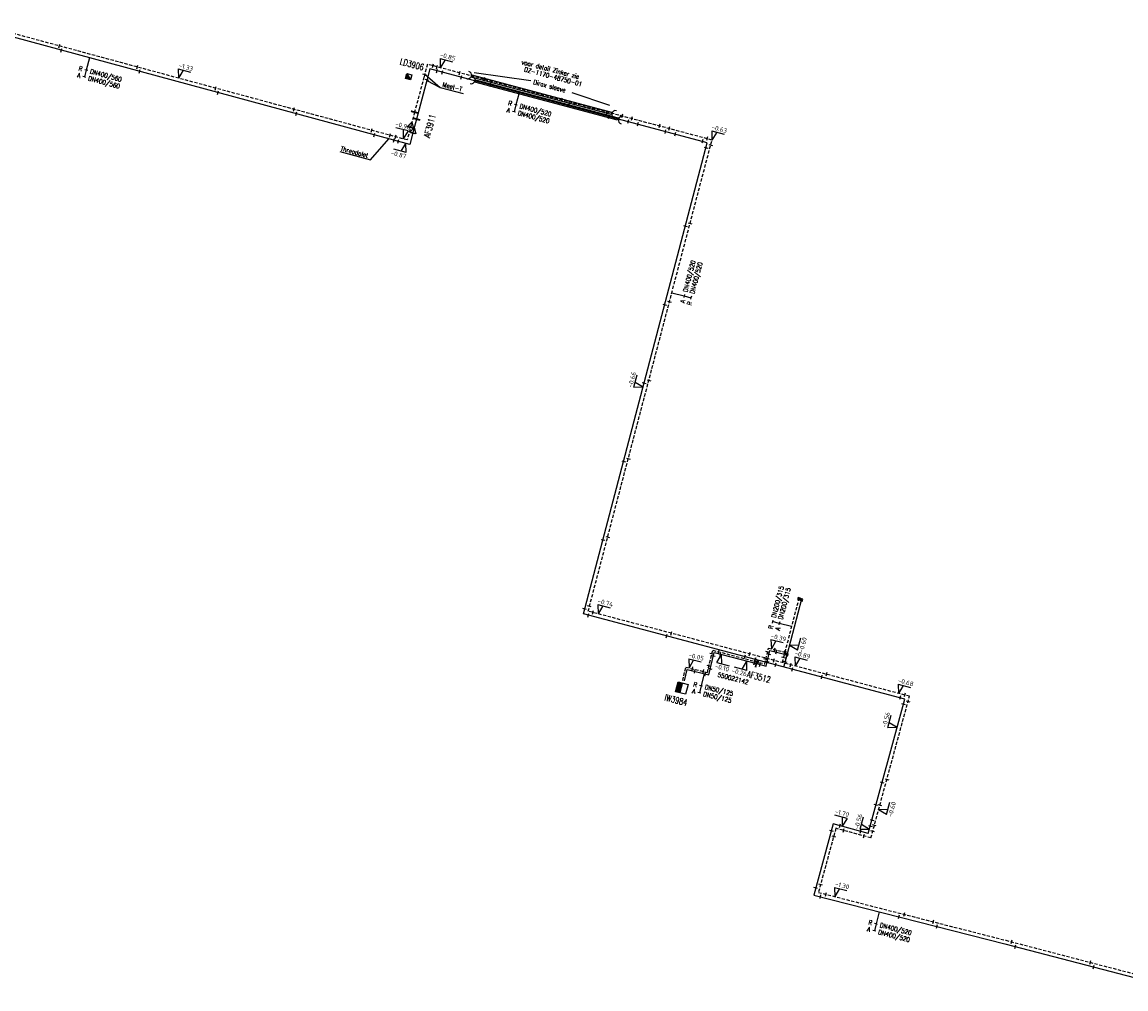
# Model space of a CAD drawing. Header units: millimetres. Extents: x 0 to 118318689, y 0 to 490460760.
# Tile 104 of 117: x 117224344 to 117442220, y 487399768 to 487590518. Entities that reach past the tile are written whole.
import ezdxf
from ezdxf.enums import TextEntityAlignment as Align

# ---------------------------------------------------------------- set-up
doc = ezdxf.new("R2010")
doc.units = ezdxf.units.MM
doc.header["$LTSCALE"] = 200
doc.linetypes.add('HIDDEN2', pattern=[4.7625, 3.175, -1.5875])
doc.layers.get('0').update_dxf_attribs({"color": 8})
for name, color, linetype in [('WT-C-AFSLUITER', 7, 'Continuous'), ('WT-C-kastLD', 7, 'Continuous'), ('WT-C-kastWM', 7, 'Continuous'), ('WT-C-mof', 7, 'Continuous'), ('WT-C-tstuk', 7, 'Continuous'), ('WT-C-VERLOOP', 7, 'Continuous'), ('WT-C-zbocht', 7, 'Continuous'), ('WT-I-diam', 7, 'Continuous'), ('WT-I-info', 7, 'Continuous'), ('WT-I-NAP', 7, 'Continuous'), ('WT-L-aanvoer', 6, 'Continuous'), ('WT-L-MANTELBUIS', 6, 'Continuous'), ('WT-L-retour', 6, 'HIDDEN2')]:
    doc.layers.add(name, color=color, linetype=linetype)
doc.styles.add('DIN17', font='ROMANS.SHX', dxfattribs={"width": 0.9})
doc.styles.add('ISOCP', font='ISOCP.SHX')

# ---------------------------------------------------------------- blocks, each defined once
blk = doc.blocks.new('LR-smof')
at = {"color": 0, "linetype": 'ByBlock', "lineweight": -2}
blk.add_lwpolyline([(1, 0.5), (0, 0.5), (0, -0.5), (1, -0.5)], dxfattribs=at)
blk = doc.blocks.new('LR-zbocht')
at = {"color": 0, "linetype": 'ByBlock', "lineweight": -2}
blk.add_arc((1.5, 0), 1.5, 90, 270, dxfattribs=at)
blk = doc.blocks.new('LR-mof')
at = {"color": 0, "linetype": 'ByBlock', "lineweight": -2}
blk.add_line((0, -0.75), (0, 0.75), dxfattribs=at)
blk = doc.blocks.new('LR-DIAB2')
at = {"color": 0, "linetype": 'Continuous', "lineweight": -3}
blk.add_line((0, 5), (0, 7.8), dxfattribs=at)
at = {"color": 0, "lineweight": -3}
blk.add_line((0, 0), (0, 5), dxfattribs=at)
for points in [[(0.61, 7.8), (0, 7.8), (-0.61, 7.8)], [(0.61, 5), (0, 5), (-0.61, 5)]]:
    blk.add_lwpolyline(points, dxfattribs=at)
at = {"color": 1, "lineweight": -3, "style": 'DIN17', "width": 0.9}
for tag, p in [('*1', (-1.61, 7.8)), ('*2', (-1.61, 5.02))]:
    blk.add_attdef(tag, text='', height=1.8, dxfattribs=at).set_placement(p, align=Align.MIDDLE_RIGHT)
for tag, p in [('*11', (1.61, 7.8)), ('*12', (1.61, 5))]:
    blk.add_attdef(tag, text='', height=1.8, dxfattribs=at).set_placement(p, align=Align.MIDDLE_LEFT)
blk = doc.blocks.new('LR-VERL')
at = {"color": 0, "linetype": 'ByBlock', "lineweight": -2}
blk.add_lwpolyline([(1.08, 0), (-1.08, -1.25), (-1.08, 1.25)], close=True, dxfattribs=at)
blk = doc.blocks.new('nap2')
at = {"color": 0, "linetype": 'Continuous'}
for p, q in [((1, 3.5), (-4, 3.5)), ((-1, 3.5), (0, 0)), ((1, 3.5), (0, 0))]:
    blk.add_line(p, q, dxfattribs=at)
at = {"color": 0, "linetype": 'Continuous', "style": 'ISOCP'}
for tag, p in [('*1', (-1.5, 5)), ('*2', (-4, 1.5))]:
    blk.add_attdef(tag, text='', height=1.8, dxfattribs=at).set_placement(p, align=Align.MIDDLE)
blk = doc.blocks.new('nap1')
at = {"color": 0, "linetype": 'Continuous'}
for p, q in [((-1, 3.5), (0, 0)), ((-1, 3.5), (4, 3.5)), ((1, 3.5), (0, 0))]:
    blk.add_line(p, q, dxfattribs=at)
at = {"color": 0, "linetype": 'Continuous', "style": 'ISOCP'}
for tag, p in [('*1', (1.7, 5)), ('*2', (4, 1.5))]:
    blk.add_attdef(tag, text='', height=1.8, dxfattribs=at).set_placement(p, align=Align.MIDDLE)
blk = doc.blocks.new('LR-AFS')
at = {"color": 0, "lineweight": -3, "const_width": 0.7}
blk.add_lwpolyline([(0, -1.5), (0, 1.5)], dxfattribs=at)
at = {"color": 7, "linetype": 'ByBlock', "lineweight": -2, "style": 'DIN17', "width": 0.9}
blk.add_attdef('*1', text='', height=2.5, dxfattribs=at).set_placement((0, 5), align=Align.MIDDLE)
at = {"color": 0, "linetype": 'ByBlock', "lineweight": -2, "style": 'DIN17', "width": 0.3, "flags": 1}
for tag, p in [('*2', (2.5, 1.5)), ('OCODE', (-7.5, -2.5)), ('ST', (-7.5, -5)), ('VCODE', (-2.5, -5)), ('NCODE', (-2.5, -2.5)), ('NIVO', (2.5, -5)), ('BC', (2.5, -2.5)), ('IMM', (7.5, -5)), ('RK', (7.5, -2.5)), ('FABR', (-7.5, -7.5)), ('TYPE', (-2.5, -7.5)), ('OPBOUW', (2.5, -7.5)), ('BEDIEN', (7.5, -7.5)), ('VERTR', (-7.5, -10)), ('DEKM', (-7.5, -12.5)), ('PDATUM', (-2.5, -12.5)), ('OPBLEN', (-2.5, -10)), ('HULPST', (2.5, -10)), ('OPM', (2.5, -12.5)), ('VERLSP', (7.5, -10)), ('BORD', (7.5, -12.5)), ('BORDL', (-7.5, -15)), ('BORDX', (-2.5, -15)), ('BORDY', (2.5, -15)), ('BORDZ', (7.5, -15))]:
    blk.add_attdef(tag, text='', height=1.8, dxfattribs=at).set_placement(p, align=Align.MIDDLE)
blk = doc.blocks.new('LR-kastWM')
at = {"color": 0, "linetype": 'ByBlock', "lineweight": -3}
blk.add_lwpolyline([(-2, 2), (2, 2), (2, -2), (-2, -2)], close=True, dxfattribs=at)
at = {"color": 0}
blk.add_solid([(-2, -2), (0, -2), (-2, 2), (0, 2)], dxfattribs=at)
at = {"color": 7, "linetype": 'ByBlock', "lineweight": -3, "style": 'DIN17', "width": 0.7}
for tag, p in [('*1', (0, 5)), ('*2', (0, -5))]:
    blk.add_attdef(tag, text='', height=2.5, dxfattribs=at).set_placement(p, align=Align.MIDDLE)
at = {"color": 0, "linetype": 'ByBlock', "lineweight": -2, "style": 'DIN17', "width": 0.3, "flags": 1}
for tag, p in [('OCODE', (4.5, 1.25)), ('NCODE', (9.5, 1.25)), ('BC', (14.5, 1.25)), ('RK', (19.5, 1.25)), ('ST', (4.5, -1.25)), ('VCODE', (9.5, -1.25)), ('NIVO', (14.5, -1.25)), ('IMM', (19.5, -1.25))]:
    blk.add_attdef(tag, text='', height=1.8, dxfattribs=at).set_placement(p, align=Align.MIDDLE)
blk = doc.blocks.new('LR-tso')
blk.add_lwpolyline([(-0.375, -0.375), (0.375, -0.375), (0.375, 0.375), (-0.375, 0.375)], close=True)
blk = doc.blocks.new('LR-hyp')
at = {"color": 7, "linetype": 'ByBlock', "lineweight": -3, "style": 'DIN17', "width": 0.9}
blk.add_attdef('*1', text='', height=1.8, dxfattribs=at).set_placement((0, 0), align=Align.MIDDLE)
at = {"color": 7, "linetype": 'ByBlock', "lineweight": -2, "style": 'DIN17', "width": 0.9, "flags": 1}
blk.add_attdef('*2', text='', height=1.8, dxfattribs=at).set_placement((0, -5), align=Align.MIDDLE)
blk = doc.blocks.new('LR-DIAO2')
at = {"color": 0, "lineweight": -3}
blk.add_line((0, 0), (0, -5), dxfattribs=at)
at = {"color": 0, "linetype": 'Continuous', "lineweight": -3}
blk.add_line((0, -5), (0, -7.8), dxfattribs=at)
at = {"color": 0, "lineweight": -3}
for points in [[(0.61, -5), (0, -5), (-0.61, -5)], [(0.61, -7.8), (0, -7.8), (-0.61, -7.8)]]:
    blk.add_lwpolyline(points, dxfattribs=at)
at = {"color": 1, "lineweight": -3, "style": 'DIN17', "width": 0.9}
for tag, p in [('*1', (-1.61, -5)), ('*2', (-1.61, -7.78))]:
    blk.add_attdef(tag, text='', height=1.8, dxfattribs=at).set_placement(p, align=Align.MIDDLE_RIGHT)
for tag, p in [('*11', (1.61, -5)), ('*12', (1.61, -7.8))]:
    blk.add_attdef(tag, text='', height=1.8, dxfattribs=at).set_placement(p, align=Align.MIDDLE_LEFT)
blk = doc.blocks.new('LR-kastLD')
at = {"color": 0, "linetype": 'ByBlock', "lineweight": -3}
blk.add_line((-1, 1), (1, -1), dxfattribs=at)
blk.add_lwpolyline([(-1, -1), (-1, 1), (1, 1), (1, -1)], close=True, dxfattribs=at)
blk.add_solid([(-1, 1), (-1, -1), (1, -1)], dxfattribs=at)
at = {"color": 7, "linetype": 'ByBlock', "lineweight": -3, "style": 'DIN17', "width": 0.7}
for tag, p in [('*1', (0, 5)), ('*2', (0, -5))]:
    blk.add_attdef(tag, text='', height=2.5, dxfattribs=at).set_placement(p, align=Align.MIDDLE)
at = {"color": 0, "linetype": 'ByBlock', "lineweight": -2, "style": 'DIN17', "width": 0.3, "flags": 1}
for tag, p in [('OCODE', (4.5, 1.25)), ('NCODE', (9.5, 1.25)), ('BC', (14.5, 1.25)), ('RK', (19.5, 1.25)), ('ST', (4.5, -1.25)), ('VCODE', (9.5, -1.25)), ('NIVO', (14.5, -1.25)), ('IMM', (19.5, -1.25))]:
    blk.add_attdef(tag, text='', height=1.8, dxfattribs=at).set_placement(p, align=Align.MIDDLE)

msp = doc.modelspace()

# ---------------------------------------------------------------- linework, layer by layer
at = {"layer": 'WT-I-info', "lineweight": -3}
for p, q in [((117303809, 487580217, -840), (117306895, 487577598)), ((117304236, 487579013), (117306895, 487577598)), ((117324770, 487578917), (117313606, 487580527)), ((117306895, 487577598), (117311403, 487576398)), ((117332846, 487576616), (117340276, 487574127))]:
    msp.add_line(p, q, dxfattribs=at)
at = {"layer": 'WT-I-info'}
for p, q in [((117293101, 487563348), (117296707, 487567508)), ((117287074, 487564975), (117293101, 487563348))]:
    msp.add_line(p, q, dxfattribs=at)
at = {"layer": 'WT-L-aanvoer', "lineweight": -3}
for p, q in [((117300873, 487566383), (117214767, 487589635)), ((117304838, 487581274), (117304295, 487579234)), ((117359589, 487566706), (117304838, 487581274)), ((117304295, 487579234), (117302203, 487571378)), ((117302203, 487571378), (117301618, 487569181)), ((117301618, 487569181), (117300873, 487566383)), ((117335154, 487473755), (117359589, 487566706)), ((117375351, 487465711), (117378225, 487476748)), ((117398566, 487456956), (117335154, 487473755)), ((117374717, 487463275), (117375351, 487465711)), ((117391355, 487430461), (117398566, 487456956)), ((117384459, 487432338), (117380637, 487418293)), ((117391355, 487430461), (117384459, 487432338)), ((117380637, 487418293), (117418329, 487408659)), ((117418329, 487408659), (117452443, 487399768))]:
    msp.add_line(p, q, dxfattribs=at)
at = {"layer": 'WT-L-aanvoer'}
for p, q in [((117359880, 487461751), (117360949, 487466131)), ((117360946, 487466129), (117369281, 487463938)), ((117371200, 487463434), (117371967, 487466537)), ((117371967, 487466537), (117375351, 487465711)), ((117369281, 487463938), (117371200, 487463434)), ((117355102, 487460536), (117355650, 487462783)), ((117355650, 487462783), (117359880, 487461751))]:
    msp.add_line(p, q, dxfattribs=at)
at = {"layer": 'WT-L-MANTELBUIS'}
for points in [[(117340586, 487572290), (117313015, 487579626), (117313143, 487580109), (117340715, 487572773)], [(117313849, 487579135), (117342024, 487571638), (117341895, 487571155), (117313721, 487578652)]]:
    msp.add_lwpolyline(points, close=True, dxfattribs=at)
at = {"layer": 'WT-L-retour', "lineweight": -3}
for p, q in [((117300363, 487567267), (117214258, 487590518)), ((117304338, 487582194), (117303663, 487579662)), ((117360517, 487567245), (117304338, 487582194)), ((117303663, 487579662), (117301822, 487572748)), ((117301822, 487572748), (117301160, 487570261)), ((117301160, 487570261), (117300363, 487567267)), ((117336082, 487474295), (117360517, 487567245)), ((117374947, 487466201), (117377744, 487476944)), ((117399500, 487457495), (117336082, 487474295)), ((117374410, 487464140), (117374947, 487466201)), ((117391900, 487429567), (117399500, 487457495)), ((117384965, 487431454), (117381523, 487418809)), ((117391900, 487429567), (117384965, 487431454)), ((117381523, 487418809), (117418509, 487409356)), ((117418509, 487409356), (117451941, 487400643))]:
    msp.add_line(p, q, dxfattribs=at)
at = {"layer": 'WT-L-retour'}
for p, q in [((117359601, 487462210), (117360671, 487466592)), ((117360674, 487466594), (117368962, 487464415)), ((117370923, 487463899), (117371689, 487466996)), ((117371689, 487466996), (117374947, 487466201)), ((117368962, 487464415), (117370923, 487463899)), ((117354732, 487460626), (117355371, 487463242)), ((117355371, 487463242), (117359601, 487462210))]:
    msp.add_line(p, q, dxfattribs=at)

# ---------------------------------------------------------------- block references
at = {"layer": 'WT-C-AFSLUITER', "linetype": 'Continuous'}
for p, xscale, yscale, zscale, rotation in [((117301822, 487572748), 499.9999999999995, 499.9999999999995, 499.9999999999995, 75.09020000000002), ((117368962, 487464415), 499.9999999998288, 499.9999999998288, 499.9999999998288, 345.2708398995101)]:
    msp.add_blockref('LR-AFS', p, dxfattribs=dict(at, xscale=xscale, yscale=yscale, zscale=zscale, rotation=rotation))
ref = msp.add_blockref('LR-AFS', (117302203, 487571378), dxfattribs=dict(at, xscale=499.9999999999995, yscale=499.9999999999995, zscale=499.9999999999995, rotation=75.09020000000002))
ref.add_attrib('*1', 'AF3911', dxfattribs={"layer": '0', "color": 7, "linetype": 'ByBlock', "lineweight": -2, "height": 1250, "rotation": 75.0902, "style": 'DIN17', "width": 0.65}).set_placement((117304803, 487570016), align=Align.MIDDLE)
ref = msp.add_blockref('LR-AFS', (117369281, 487463938), dxfattribs=dict(at, xscale=499.9999999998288, yscale=499.9999999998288, zscale=499.9999999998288, rotation=345.2708398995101))
ref.add_attrib('*1', 'AF3512', dxfattribs={"layer": '0', "color": 7, "linetype": 'ByBlock', "lineweight": -2, "height": 1250, "rotation": 345.27084, "style": 'DIN17', "width": 0.65}).set_placement((117369778, 487461327), align=Align.MIDDLE)
at = {"layer": 'WT-C-kastLD', "linetype": 'Continuous'}
ref = msp.add_blockref('LR-kastLD', (117300654, 487579762), dxfattribs=dict(at, xscale=500.0000000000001, yscale=500.0000000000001, zscale=500.0000000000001, rotation=345.0998001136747))
ref.add_attrib('*1', 'LD3906', dxfattribs={"layer": '0', "color": 7, "linetype": 'ByBlock', "lineweight": -3, "height": 1250, "rotation": 345.0998, "style": 'DIN17', "width": 0.65}).set_placement((117301297, 487582178), align=Align.MIDDLE)
at = {"layer": 'WT-C-kastWM', "linetype": 'Continuous'}
ref = msp.add_blockref('LR-kastWM', (117354568, 487459118), dxfattribs=dict(at, xscale=499.9999999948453, yscale=499.9999999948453, zscale=499.9999999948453, rotation=345.1628627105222))
ref.add_attrib('*1', 'IW3984', dxfattribs={"layer": '0', "color": 7, "linetype": 'ByBlock', "lineweight": -3, "height": 1250, "rotation": 345.16286, "style": 'DIN17', "width": 0.65}).set_placement((117353429, 487456748), align=Align.MIDDLE)
at = {"layer": 'WT-C-mof', "linetype": 'Continuous', "lineweight": -3}
for name, p, xscale, yscale, zscale, rotation in [('LR-mof', (117231675, 487585815), 500.0000000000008, 500.0000000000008, 500.0000000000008, 344.8884), ('LR-mof', (117232123, 487584948), 500.0000000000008, 500.0000000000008, 500.0000000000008, 344.8884), ('LR-mof', (117247122, 487581644), 500.0000000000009, 500.0000000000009, 500.0000000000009, 344.8884), ('LR-mof', (117247570, 487580777), 500.0000000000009, 500.0000000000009, 500.0000000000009, 344.8884), ('LR-mof', (117310730, 487580493), 500, 500, 500, 345.0998), ('LR-mof', (117311025, 487579628), 500, 500, 500, 345.0998), ('LR-mof', (117262569, 487577473), 500.0000000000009, 500.0000000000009, 500.0000000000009, 344.8884), ('LR-mof', (117263017, 487576606), 500.0000000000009, 500.0000000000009, 500.0000000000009, 344.8884), ('LR-mof', (117278015, 487573301), 500.0000000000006, 500.0000000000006, 500.0000000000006, 344.8884), ('LR-mof', (117278464, 487572435), 500.0000000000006, 500.0000000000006, 500.0000000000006, 344.8884), ('LR-mof', (117339880, 487572737), 500, 500, 500, 345.0998), ('LR-mof', (117340161, 487571875), 500, 500, 500, 345.0998), ('LR-mof', (117293375, 487569154), 500.0000000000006, 500.0000000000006, 500.0000000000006, 344.8884), ('LR-mof', (117293887, 487568270), 500.0000000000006, 500.0000000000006, 500.0000000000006, 344.8884), ('LR-mof', (117296939, 487568191), 500.0000000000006, 500.0000000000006, 500.0000000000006, 344.8884), ('LR-mof', (117298057, 487567889), 500.0000000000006, 500.0000000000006, 500.0000000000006, 344.8884), ('LR-mof', (117300999, 487569656), 499.9999999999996, 499.9999999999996, 499.9999999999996, 75.0902), ('LR-mof', (117301448, 487568544), 499.9999999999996, 499.9999999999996, 499.9999999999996, 75.0902), ('LR-mof', (117297774, 487567220), 500.0000000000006, 500.0000000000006, 500.0000000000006, 344.8884), ('LR-mof', (117298609, 487566995), 500.0000000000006, 500.0000000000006, 500.0000000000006, 344.8884), ('LR-smof', (117377744, 487476944), 500.0000000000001, 500.0000000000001, 500.0000000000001, 255.406), ('LR-smof', (117378225, 487476748), 500.0000000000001, 500.0000000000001, 500.0000000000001, 255.406), ('LR-mof', (117392875, 487436046), 500.0000000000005, 500.0000000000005, 500.0000000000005, 74.7759), ('LR-mof', (117393655, 487436016), 500.0000000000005, 500.0000000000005, 500.0000000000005, 74.7759), ('LR-mof', (117392072, 487433095), 500, 500, 500, 254.7758616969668), ('LR-mof', (117389886, 487430861), 500.0000000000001, 500.0000000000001, 500.0000000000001, 344.7759), ('LR-mof', (117391754, 487431927), 500, 500, 500, 254.7758616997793), ('LR-mof', (117392252, 487430861), 500.0000000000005, 500.0000000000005, 500.0000000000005, 74.7759), ('LR-mof', (117392575, 487432049), 500.0000000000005, 500.0000000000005, 500.0000000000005, 74.7759), ('LR-mof', (117390507, 487429946), 500.0000000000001, 500.0000000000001, 500.0000000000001, 344.7759), ('LR-mof', (117381938, 487420335), 500.0000000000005, 500.0000000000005, 500.0000000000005, 74.7759), ('LR-mof', (117381013, 487419675), 500.0000000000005, 500.0000000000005, 500.0000000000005, 74.7759), ('LR-mof', (117381939, 487417960), 500.0000000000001, 500.0000000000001, 500.0000000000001, 345.6622), ('LR-mof', (117382995, 487418433), 500.0000000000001, 500.0000000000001, 500.0000000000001, 345.6622), ('LR-mof', (117397436, 487413999), 500.0000000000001, 500.0000000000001, 500.0000000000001, 345.6622), ('LR-mof', (117398494, 487414472), 500.0000000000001, 500.0000000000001, 500.0000000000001, 345.6622), ('LR-mof', (117404189, 487413016), 500.0000000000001, 500.0000000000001, 500.0000000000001, 345.6622), ('LR-mof', (117404909, 487412089), 500.0000000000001, 500.0000000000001, 500.0000000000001, 345.6622), ('LR-mof', (117419689, 487409067, -872), 499.9999999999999, 499.9999999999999, 499.9999999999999, 345.3931), ('LR-mof', (117420390, 487408121), 499.9999999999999, 499.9999999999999, 499.9999999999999, 345.3931), ('LR-mof', (117435172, 487405013), 499.9999999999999, 499.9999999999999, 499.9999999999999, 345.3931), ('LR-mof', (117435858, 487404090), 499.9999999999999, 499.9999999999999, 499.9999999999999, 345.3931)]:
    msp.add_blockref(name, p, dxfattribs=dict(at, xscale=xscale, yscale=yscale, zscale=zscale, rotation=rotation))
at = {"layer": 'WT-C-mof', "linetype": 'Continuous'}
for p, xscale, yscale, zscale, rotation in [((117305460, 487581895), 500, 500, 500, 345.0998), ((117306248, 487580899), 500, 500, 500, 345.0998), ((117306256, 487581684), 500, 500, 500, 345.0998), ((117303796, 487580159), 499.9999999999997, 499.9999999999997, 499.9999999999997, 75.0902), ((117304260, 487579104), 499.9999999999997, 499.9999999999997, 499.9999999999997, 75.0902), ((117307295, 487580621), 500, 500, 500, 345.0998), ((117360485, 487465832), 500, 500, 500, 76.2872), ((117361866, 487466280), 499.9999999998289, 499.9999999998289, 499.9999999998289, 345.27083989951), ((117362195, 487465801), 499.9999999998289, 499.9999999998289, 499.9999999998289, 345.27083989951), ((117371501, 487466237), 500.0000000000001, 500.0000000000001, 500.0000000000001, 76.1162), ((117371778, 487465775), 500.0000000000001, 500.0000000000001, 500.0000000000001, 76.1162), ((117372870, 487466708), 500, 500, 500, 346.2872), ((117373200, 487466236), 500, 500, 500, 346.2872), ((117359908, 487463465), 500, 500, 500, 76.2872), ((117360775, 487465416), 500, 500, 500, 76.2872), ((117369690, 487464223), 499.9999999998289, 499.9999999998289, 499.9999999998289, 345.27083989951), ((117370003, 487463748), 499.9999999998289, 499.9999999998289, 499.9999999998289, 345.27083989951), ((117371142, 487464784), 500.0000000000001, 500.0000000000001, 500.0000000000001, 76.1162), ((117371419, 487464322), 500.0000000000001, 500.0000000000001, 500.0000000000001, 76.1162), ((117356675, 487462924), 500, 500, 500, 346.2872), ((117357129, 487462422), 500, 500, 500, 346.2872), ((117358838, 487462396), 500, 500, 500, 346.2872), ((117359191, 487461919), 500, 500, 500, 346.2872), ((117360161, 487462900), 500, 500, 500, 76.2872)]:
    msp.add_blockref('LR-mof', p, dxfattribs=dict(at, xscale=xscale, yscale=yscale, zscale=zscale, rotation=rotation))
at = {"layer": 'WT-C-mof', "lineweight": -3}
for p, xscale, yscale, zscale, rotation in [((117315508, 487579222), 500.000000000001, 500.000000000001, 500.000000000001, 165.0998001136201), ((117316678, 487578124), 499.9999999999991, 499.9999999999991, 499.9999999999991, 165.0998001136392), ((117330757, 487575164), 500.000000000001, 500.000000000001, 500.000000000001, 165.0998001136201), ((117332140, 487574010), 499.9999999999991, 499.9999999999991, 499.9999999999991, 165.0998001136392), ((117342755, 487571972), 499.9999999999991, 499.9999999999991, 499.9999999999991, 165.0998001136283), ((117343934, 487570871), 500.0000000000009, 500.0000000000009, 500.0000000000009, 165.0998001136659), ((117344688, 487571457), 499.9999999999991, 499.9999999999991, 499.9999999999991, 165.0998001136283), ((117345867, 487570357), 500.0000000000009, 500.0000000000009, 500.0000000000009, 165.0998001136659), ((117350099, 487570017), 499.9999999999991, 499.9999999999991, 499.9999999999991, 165.0998001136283), ((117351278, 487568917), 500.0000000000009, 500.0000000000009, 500.0000000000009, 165.0998001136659), ((117352032, 487569503), 499.9999999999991, 499.9999999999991, 499.9999999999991, 165.0998001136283), ((117353211, 487568403), 500.0000000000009, 500.0000000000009, 500.0000000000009, 165.0998001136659), ((117358623, 487566963), 500.0000000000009, 500.0000000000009, 500.0000000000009, 165.0998001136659), ((117359550, 487567503), 499.9999999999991, 499.9999999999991, 499.9999999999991, 165.0998001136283), ((117360263, 487566278), 500.0000000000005, 500.0000000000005, 500.0000000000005, 255.2711780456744), ((117359335, 487565739), 500, 500, 500, 255.2711780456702), ((117356195, 487550804), 499.9999999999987, 499.9999999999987, 499.9999999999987, 255.2711780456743), ((117355267, 487550265), 499.9999999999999, 499.9999999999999, 499.9999999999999, 255.2711780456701), ((117352127, 487535330), 499.9999999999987, 499.9999999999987, 499.9999999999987, 255.2711780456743), ((117351199, 487534790), 500.0000000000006, 500.0000000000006, 500.0000000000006, 255.2711780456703), ((117347131, 487519316), 499.9999999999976, 499.9999999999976, 499.9999999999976, 255.2711780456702), ((117348059, 487519856), 500.0000000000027, 500.0000000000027, 500.0000000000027, 255.2711780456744), ((117343063, 487503842), 499.9999999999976, 499.9999999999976, 499.9999999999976, 255.2711780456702), ((117343991, 487504381), 500.0000000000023, 500.0000000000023, 500.0000000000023, 255.2711780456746), ((117338995, 487488368), 499.9999999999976, 499.9999999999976, 499.9999999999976, 255.2711780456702), ((117339923, 487488907), 500.0000000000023, 500.0000000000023, 500.0000000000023, 255.2711780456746), ((117335408, 487474722), 499.9999999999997, 499.9999999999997, 499.9999999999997, 75.27117804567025), ((117336336, 487475263), 499.9999999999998, 499.9999999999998, 499.9999999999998, 75.27117804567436), ((117337049, 487474039), 500, 500, 500, 345.1620889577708), ((117336121, 487473499), 500.0000000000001, 500.0000000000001, 500.0000000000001, 345.1620889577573), ((117352515, 487469942), 500.0000000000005, 500.0000000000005, 500.0000000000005, 345.1620889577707), ((117351587, 487469402), 499.9999999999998, 499.9999999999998, 499.9999999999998, 345.1620889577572), ((117367981, 487465845), 499.9999999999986, 499.9999999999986, 499.9999999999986, 345.1620889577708), ((117367054, 487465304), 499.9999999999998, 499.9999999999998, 499.9999999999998, 345.1620889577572), ((117372767, 487464576), 500, 500, 500, 345.1620889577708), ((117373074, 487463710), 500.0000000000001, 500.0000000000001, 500.0000000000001, 345.1620889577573), ((117374662, 487465108), 500, 500, 500, 75.40596774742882), ((117374969, 487464243), 500, 500, 500, 75.40596774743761), ((117376053, 487463705), 500, 500, 500, 345.1620889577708), ((117376360, 487462840), 500.0000000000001, 500.0000000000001, 500.0000000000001, 345.1620889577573), ((117382133, 487461309), 499.9999999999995, 499.9999999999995, 499.9999999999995, 165.1620889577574), ((117383067, 487461848), 500.0000000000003, 500.0000000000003, 500.0000000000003, 165.1620889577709), ((117397599, 487457212), 499.9999999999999, 499.9999999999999, 499.9999999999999, 165.1620889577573), ((117398533, 487457751), 500.0000000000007, 500.0000000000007, 500.0000000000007, 165.1620889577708), ((117398303, 487455991), 499.9999999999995, 499.9999999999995, 499.9999999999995, 254.7758617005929), ((117399238, 487456530), 500, 500, 500, 254.7758617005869), ((117394102, 487440553), 499.9999999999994, 499.9999999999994, 499.9999999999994, 254.7758617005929), ((117395036, 487441091), 500.0000000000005, 500.0000000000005, 500.0000000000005, 254.7758617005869), ((117384085, 487430966), 500.0000000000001, 500.0000000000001, 500.0000000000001, 254.7758617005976), ((117385799, 487431973, -1603), 500, 500, 500, 344.7758617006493), ((117386504, 487431035), 500, 500, 500, 344.7758617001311), ((117384538, 487429886), 500.0000000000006, 500.0000000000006, 500.0000000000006, 254.7758617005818)]:
    msp.add_blockref('LR-mof', p, dxfattribs=dict(at, xscale=xscale, yscale=yscale, zscale=zscale, rotation=rotation))
at = {"layer": 'WT-C-tstuk', "linetype": 'Continuous', "xscale": 500.0000000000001, "yscale": 500.0000000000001, "zscale": 500.0000000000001, "rotation": 75.406}
for p in [(117374947, 487466201), (117375351, 487465711)]:
    msp.add_blockref('LR-tso', p, dxfattribs=at)
at = {"layer": 'WT-C-VERLOOP', "linetype": 'Continuous', "lineweight": -3, "xscale": 499.9999999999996, "yscale": 499.9999999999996, "zscale": 499.9999999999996, "rotation": 75.0902}
for p in [(117301160, 487570261), (117301618, 487569181)]:
    msp.add_blockref('LR-VERL', p, dxfattribs=at)
at = {"layer": 'WT-C-zbocht', "linetype": 'Continuous', "lineweight": -3}
for p, xscale, yscale, zscale, rotation in [((117313029, 487579881), 499.9999999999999, 499.9999999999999, 499.9999999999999, 165.0998), ((117313728, 487578909), 499.9999999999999, 499.9999999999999, 499.9999999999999, 165.0998), ((117340745, 487572506), 500, 500, 500, 345.0998), ((117342083, 487571364), 500, 500, 500, 345.0998)]:
    msp.add_blockref('LR-zbocht', p, dxfattribs=dict(at, xscale=xscale, yscale=yscale, zscale=zscale, rotation=rotation))
at = {"layer": 'WT-I-diam', "linetype": 'Continuous'}
for p, xscale, yscale, zscale, rotation, values in [((117237668, 487583451), 500, 500, 500, 344.8884092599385, {'*1': 'R', '*11': 'DN400/560', '*2': 'A', '*12': 'DN400/560'}), ((117322445, 487576589), 500, 500, 500, 345.0998001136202, {'*1': 'R', '*11': 'DN400/520', '*2': 'A', '*12': 'DN400/520'}), ((117352601, 487537134), 499.9999999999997, 499.9999999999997, 499.9999999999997, 75.27117804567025, {'*1': 'A', '*11': 'DN400/520', '*2': 'R', '*12': 'DN400/520'}), ((117358954, 487461977), 500, 500, 500, 346.2872336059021, {'*1': 'R', '*11': 'DN50/125', '*2': 'A', '*12': 'DN50/125'}), ((117393528, 487414998), 500.0000000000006, 500.0000000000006, 500.0000000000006, 345.662188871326, {'*1': 'R', '*11': 'DN400/520', '*2': 'A', '*12': 'DN400/520'})]:
    msp.add_blockref('LR-DIAO2', p, dxfattribs=dict(at, xscale=xscale, yscale=yscale, zscale=zscale, rotation=rotation)).add_auto_attribs(values)
at = {"layer": 'WT-I-diam', "linetype": 'Continuous', "lineweight": -3, "xscale": 500, "yscale": 500, "zscale": 500, "rotation": 75.40596774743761}
msp.add_blockref('LR-DIAB2', (117376228, 487471264), dxfattribs=at).add_auto_attribs({'*1': 'R', '*11': 'DN200/315', '*2': 'A', '*12': 'DN200/315'})
at = {"layer": 'WT-I-info', "linetype": 'Continuous'}
for p, xscale, yscale, zscale, rotation, values in [((117329163, 487579730), 500.0000000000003, 500.0000000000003, 500.0000000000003, 345.2711780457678, {'*1': 'DZ-1170-48750-01'}), ((117364685, 487461027), 500.0000000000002, 500.0000000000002, 500.0000000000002, 345.2708827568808, {'*1': '550022142'})]:
    msp.add_blockref('LR-hyp', p, dxfattribs=dict(at, xscale=xscale, yscale=yscale, zscale=zscale, rotation=rotation)).add_auto_attribs(values)
at = {"layer": 'WT-I-NAP', "linetype": 'Continuous'}
ref = msp.add_blockref('nap1', (117306897, 487581513), dxfattribs=dict(at, xscale=500, yscale=500, zscale=500, rotation=345.0998001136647))
ref.add_attrib('*1', '-0.85', dxfattribs={"layer": '0', "color": 1, "linetype": 'Continuous', "height": 900, "rotation": 345.0998, "style": 'ISOCP'}).set_placement((117308362, 487583710), align=Align.MIDDLE)
ref = msp.add_blockref('nap1', (117255212, 487579459), dxfattribs=dict(at, xscale=500, yscale=500, zscale=500, rotation=344.8884092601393))
ref.add_attrib('*1', '-1.33', dxfattribs={"layer": '0', "color": 1, "linetype": 'Continuous', "height": 900, "rotation": 344.88841, "style": 'ISOCP'}).set_placement((117256685, 487581651), align=Align.MIDDLE)
ref = msp.add_blockref('nap2', (117299588, 487567476), dxfattribs=dict(at, xscale=499.9999999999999, yscale=499.9999999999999, zscale=499.9999999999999, rotation=344.8884092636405))
ref.add_attrib('*1', '-0.90', dxfattribs={"layer": '0', "color": 1, "linetype": 'Continuous', "height": 900, "rotation": 344.88841, "style": 'ISOCP'}).set_placement((117299516, 487570085), align=Align.MIDDLE)
ref = msp.add_blockref('nap1', (117360517, 487567245), dxfattribs=dict(at, xscale=499.9999999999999, yscale=499.9999999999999, zscale=499.9999999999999, rotation=345.09980011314))
ref.add_attrib('*1', '-0.63', dxfattribs={"layer": '0', "color": 1, "linetype": 'Continuous', "height": 900, "rotation": 345.0998, "style": 'ISOCP'}).set_placement((117361982, 487569443), align=Align.MIDDLE)
ref = msp.add_blockref('nap1', (117300119, 487566587), dxfattribs=dict(at, xscale=500.0000000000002, yscale=500.0000000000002, zscale=500.0000000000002, rotation=164.8884092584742))
ref.add_attrib('*1', '-0.87', dxfattribs={"layer": '0', "color": 1, "linetype": 'Continuous', "height": 900, "rotation": 344.88841, "style": 'ISOCP'}).set_placement((117298646, 487564395), align=Align.MIDDLE)
ref = msp.add_blockref('nap1', (117346926, 487518536), dxfattribs=dict(at, xscale=499.9999999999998, yscale=499.9999999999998, zscale=499.9999999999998, rotation=75.27117804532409))
ref.add_attrib('*1', '-0.66', dxfattribs={"layer": '0', "color": 1, "linetype": 'Continuous', "height": 900, "rotation": 75.27118, "style": 'ISOCP'}).set_placement((117344724, 487519994), align=Align.MIDDLE)
ref = msp.add_blockref('nap1', (117338030, 487473779), dxfattribs=dict(at, xscale=500.0000000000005, yscale=500.0000000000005, zscale=500.0000000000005, rotation=345.1620889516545))
ref.add_attrib('*1', '-0.74', dxfattribs={"layer": '0', "color": 1, "linetype": 'Continuous', "height": 900, "rotation": 345.16209, "style": 'ISOCP'}).set_placement((117339492, 487475978), align=Align.MIDDLE)
ref = msp.add_blockref('nap1', (117372233, 487466863), dxfattribs=dict(at, xscale=500, yscale=500, zscale=500, rotation=346.2872336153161))
ref.add_attrib('*1', '-0.39', dxfattribs={"layer": '0', "color": 1, "linetype": 'Continuous', "height": 900, "rotation": 346.28723, "style": 'ISOCP'}).set_placement((117373652, 487469090), align=Align.MIDDLE)
ref = msp.add_blockref('nap2', (117375827, 487467540), dxfattribs=dict(at, xscale=499.9999999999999, yscale=499.9999999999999, zscale=499.9999999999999, rotation=255.4059677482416))
ref.add_attrib('*1', '-0.60', dxfattribs={"layer": '0', "color": 1, "linetype": 'Continuous', "height": 900, "rotation": 75.40597, "style": 'ISOCP'}).set_placement((117378436, 487467636), align=Align.MIDDLE)
ref = msp.add_blockref('nap1', (117355996, 487463090), dxfattribs=dict(at, xscale=500, yscale=500, zscale=500, rotation=346.2872336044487))
ref.add_attrib('*1', '-0.05', dxfattribs={"layer": '0', "color": 1, "linetype": 'Continuous', "height": 900, "rotation": 346.28723, "style": 'ISOCP'}).set_placement((117357414, 487465317), align=Align.MIDDLE)
ref = msp.add_blockref('nap2', (117362411, 487465744), dxfattribs=dict(at, xscale=500.000000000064, yscale=500.000000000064, zscale=500.000000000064, rotation=165.2708827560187))
ref.add_attrib('*1', '-0.10', dxfattribs={"layer": '0', "color": 1, "linetype": 'Continuous', "height": 900, "rotation": 345.27088, "style": 'ISOCP'}).set_placement((117362501, 487463136), align=Align.MIDDLE)
ref = msp.add_blockref('nap1', (117376928, 487463475), dxfattribs=dict(at, xscale=500, yscale=500, zscale=500, rotation=345.1620889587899))
ref.add_attrib('*1', '-0.89', dxfattribs={"layer": '0', "color": 1, "linetype": 'Continuous', "height": 900, "rotation": 345.16209, "style": 'ISOCP'}).set_placement((117378390, 487465673), align=Align.MIDDLE)
ref = msp.add_blockref('nap1', (117367373, 487464440), dxfattribs=dict(at, xscale=499.9999999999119, yscale=499.9999999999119, zscale=499.9999999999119, rotation=165.2708827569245))
ref.add_attrib('*1', '-0.26', dxfattribs={"layer": '0', "color": 1, "linetype": 'Continuous', "height": 900, "rotation": 345.27088, "style": 'ISOCP'}).set_placement((117365915, 487462238), align=Align.MIDDLE)
ref = msp.add_blockref('nap1', (117397307, 487458076), dxfattribs=dict(at, xscale=500.0000000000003, yscale=500.0000000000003, zscale=500.0000000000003, rotation=345.1620889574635))
ref.add_attrib('*1', '-0.68', dxfattribs={"layer": '0', "color": 1, "linetype": 'Continuous', "height": 900, "rotation": 345.16209, "style": 'ISOCP'}).set_placement((117398769, 487460275), align=Align.MIDDLE)
ref = msp.add_blockref('nap1', (117397051, 487451391), dxfattribs=dict(at, xscale=500, yscale=500, zscale=500, rotation=74.77586170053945))
ref.add_attrib('*1', '-0.56', dxfattribs={"layer": '0', "color": 1, "linetype": 'Continuous', "height": 900, "rotation": 74.77586, "style": 'ISOCP'}).set_placement((117394862, 487452868), align=Align.MIDDLE)
ref = msp.add_blockref('nap2', (117386235, 487431855), dxfattribs=dict(at, xscale=499.9999999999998, yscale=499.9999999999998, zscale=499.9999999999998, rotation=344.7758617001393))
ref.add_attrib('*1', '-1.70', dxfattribs={"layer": '0', "color": 1, "linetype": 'Continuous', "height": 900, "rotation": 344.77586, "style": 'ISOCP'}).set_placement((117386168, 487434464), align=Align.MIDDLE)
ref = msp.add_blockref('nap2', (117393413, 487435129), dxfattribs=dict(at, xscale=499.9999999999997, yscale=499.9999999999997, zscale=499.9999999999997, rotation=254.7758617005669))
ref.add_attrib('*1', '-0.60', dxfattribs={"layer": '0', "color": 1, "linetype": 'Continuous', "height": 900, "rotation": 74.77586, "style": 'ISOCP'}).set_placement((117396023, 487435196), align=Align.MIDDLE)
ref = msp.add_blockref('nap1', (117391584, 487431300), dxfattribs=dict(at, xscale=500.0000000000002, yscale=500.0000000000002, zscale=500.0000000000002, rotation=74.77586170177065))
ref.add_attrib('*1', '-0.56', dxfattribs={"layer": '0', "color": 1, "linetype": 'Continuous', "height": 900, "rotation": 74.77586, "style": 'ISOCP'}).set_placement((117389395, 487432777), align=Align.MIDDLE)
ref = msp.add_blockref('nap1', (117384776, 487417978), dxfattribs=dict(at, xscale=499.9999999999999, yscale=499.9999999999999, zscale=499.9999999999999, rotation=345.6621888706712))
ref.add_attrib('*1', '-1.30', dxfattribs={"layer": '0', "color": 1, "linetype": 'Continuous', "height": 900, "rotation": 345.66219, "style": 'ISOCP'}).set_placement((117386219, 487420190), align=Align.MIDDLE)

# ---------------------------------------------------------------- texts
at = {"layer": 'WT-I-info', "lineweight": -3, "style": 'DIN17', "width": 0.9}
for s, rotation, p in [('voor detail Zinker zie', 345.27118, (117322857, 487582248)), ('Dirax sleeve', 345.27118, (117325162, 487578288)), ('Meet-T', 345.09022, (117307246, 487577818))]:
    msp.add_text(s, height=900, rotation=rotation, dxfattribs=at).set_placement(p)
at = {"layer": 'WT-I-info', "style": 'DIN17', "width": 0.9}
msp.add_text('Threadolet', height=900, rotation=344.88841, dxfattribs=at).set_placement((117287120, 487565201))

doc.saveas('drawing.dxf')
